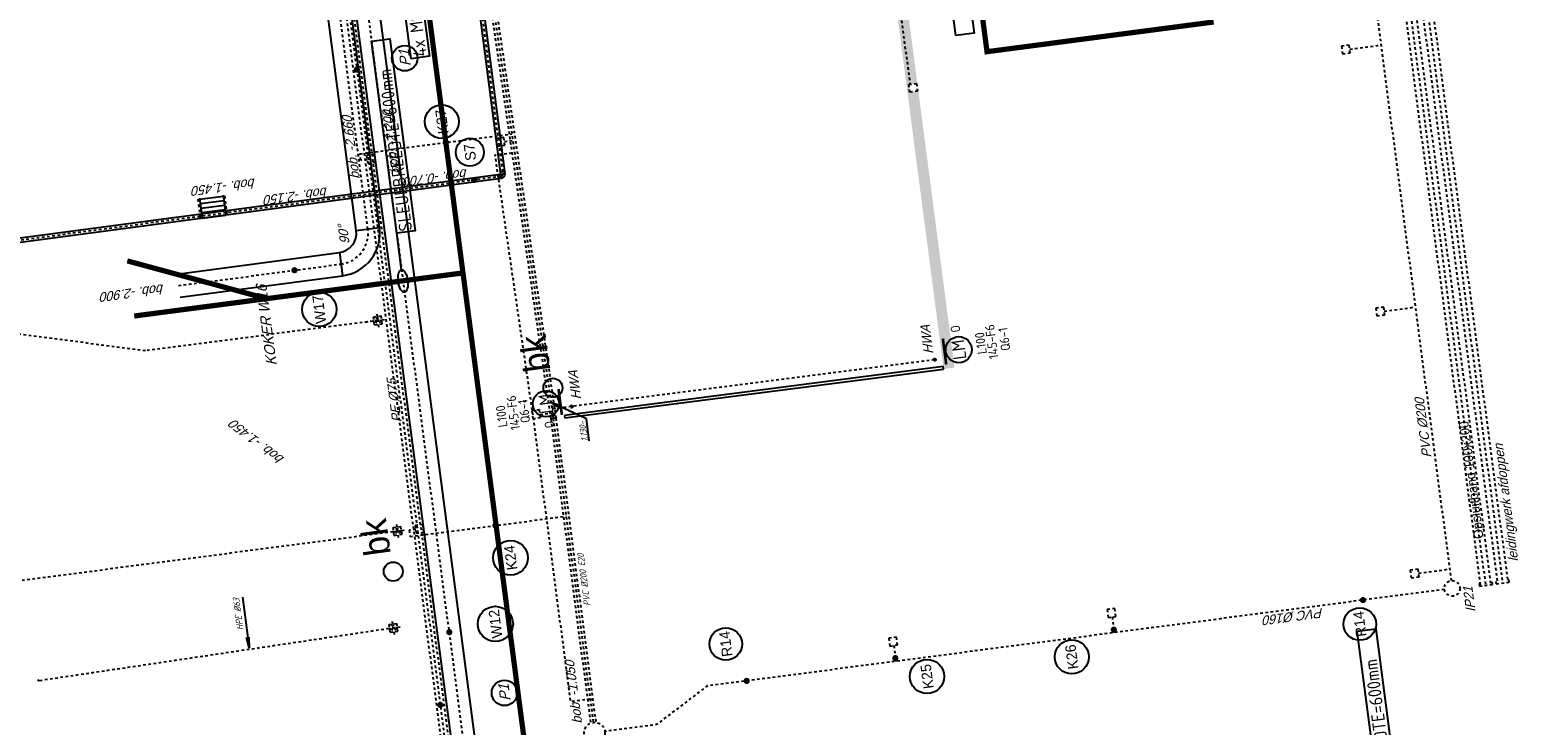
# Model space of a CAD drawing. Header units: metres. Extents: x 118052 to 118564, y 454784 to 455719.
# Tile 115 of 160: x 118496 to 118553, y 455237 to 455263. Entities that reach past the tile are written whole.
import ezdxf
from ezdxf.enums import TextEntityAlignment as Align

# ---------------------------------------------------------------- set-up
doc = ezdxf.new("R2010")
doc.units = ezdxf.units.M
doc.header["$LTSCALE"] = 0.5
for name, pattern in [('DASHED', [19.05, 12.7, -6.35]), ('Tauw_HIDDEN2', [5.6, 4, -1.6]), ('Tauw_L_Center1', [13, 8, -1.67, 1.66, -1.67]), ('Tauw_L_Center2', [6.499, 4, -0.833, 0.833, -0.833]), ('Tauw_L_Center3', [4.338, 2.66, -0.556, 0.556, -0.566])]:
    doc.linetypes.add(name, pattern=pattern)
for name, color, linetype in [('EL6312--', 6, 'Continuous'), ('EL_N_A_EB00----REVISIE~-_-----', 1, 'Continuous'), ('GRAAFWERKZAAMHEDEN', 6, 'Continuous'), ('KABELLOOP', 6, 'Continuous'), ('Koningsstal VIEUWPORT', 254, 'Continuous'), ('MOF', 6, 'Continuous'), ('TOPOD25', 6, 'Continuous'), ('ZU_B_-_AL999---LA_PE-63_sdr00__18_^200~-_-----', 1, 'Continuous'), ('ZU_B_-_AL999---LR_pvc125_sdr00__18_^200~-_-----', 1, 'Continuous'), ('ZU_B_-_AL999---LR_pvc200_vbr11__18_^200~-_-----', 1, 'Continuous'), ('ZU_B_-_AL999---LR_pvc200_vbr11__18_^200~N_-----', 1, 'Continuous'), ('ZU_B_-_EL995---LR_pvc125_vbr11~H_-----', 1, 'Tauw_L_Center2'), ('ZU_B_-_EL999---LA_PE-63_sdr00~H_-----', 1, 'Tauw_L_Center2'), ('ZU_B_-_EL999---LD_PE-65_sdr00~H_-----', 1, 'Tauw_L_Center2'), ('ZU_B_-_EL999---LD_pvc160_vbr11~H_-----', 1, 'Tauw_L_Center2'), ('ZU_B_-_EL999---LK_pvc125_sdr00~H_-----', 1, 'Tauw_L_Center2'), ('ZU_B_-_EL999---LL_pvc400_zbr00~H_-----', 1, 'Tauw_L_Center2'), ('ZU_B_-_EL999---LL_pvc400_zbr00~W_-----', 8, 'Tauw_HIDDEN2'), ('ZU_B_-_EL999---LR_pvc125_sdr00~H_-----', 1, 'Tauw_L_Center2'), ('ZU_B_-_EL999---LR_pvc160_sdr00~H_-----', 1, 'Tauw_L_Center2'), ('ZU_B_-_EL999---LR_pvc200_vbr11~H_-----', 1, 'Tauw_L_Center2'), ('ZU_B_-_EL999---LR_pvc200_vbr11~W_-----', 8, 'Tauw_HIDDEN2'), ('ZU_B_-_EL999---SYM_DRAINPUT~-_002--', 2, 'Tauw_L_Center2'), ('ZU_B_-_EL999---SYM_RIOOLINSPECTIEPUT~-_002--', 2, 'Tauw_L_Center2'), ('ZU_N_-_AB00----ONDERDEEL__18_^200~N_-----', 7, 'Continuous'), ('ZU_N_-_AB00----ONDERDEEL__20_^200~M_-----', 7, 'Continuous'), ('ZU_N_-_AL999---LK_pvc125_sdr34__20_^200~M_-----', 7, 'Continuous'), ('ZU_N_-_AL999---LP_PE-75_sdr00__18_^200~-_-----', 7, 'Continuous'), ('ZU_N_-_AL999---LR_pvc160_sdr34__18_^200~-_-----', 7, 'Continuous'), ('ZU_N_-_AL999---LR_pvc160_sdr34__20_^200~M_-----', 7, 'Continuous'), ('ZU_N_-_AL999---LR_pvc200_sdr34__18_^200~-_-----', 7, 'Continuous'), ('ZU_N_-_AL999---LS_gvk900_vgr05__18_^200~N_-----', 7, 'Continuous'), ('ZU_N_-_AL999---LS_pvc160_vbr11__18_^200~N_-----', 7, 'Continuous'), ('ZU_N_-_AL999---LS_pvc160_vbr11__20_^200~M_-----', 7, 'Continuous'), ('ZU_N_-_AL999---LW_gvk900_vgr05__18_^200~B_-----', 7, 'Continuous'), ('ZU_N_-_AL999---LW_gvk900_vgr05__18_^200~N_-----', 7, 'Continuous'), ('ZU_N_-_AL999---LW_gvk900_vgr05__20_^200~M_-----', 7, 'Continuous'), ('ZU_N_-_AL999---SYM_HWAINSPECTIEPUT__18_^200~-_-----', 7, 'Continuous'), ('ZU_N_-_AV00----_Opsluitband_100x200__18_^200~-_-----', 253, 'Continuous'), ('ZU_N_-_EL999---LB_PE-110_sdr00~H_-----', 2, 'Tauw_L_Center2'), ('ZU_N_-_EL999---LK_pvc125_sdr34~H_-----', 2, 'Tauw_L_Center2'), ('ZU_N_-_EL999---LL_pvc400_zbr00~H_-----', 2, 'Tauw_L_Center2'), ('ZU_N_-_EL999---LP_PE-75_sdr00~H_-----', 2, 'Tauw_L_Center2'), ('ZU_N_-_EL999---LR_PE-110_sdr00~H_-----', 2, 'Tauw_L_Center2'), ('ZU_N_-_EL999---LR_pvc160_sdr34~H_-----', 2, 'Tauw_L_Center2'), ('ZU_N_-_EL999---LR_pvc200_sdr34~H_-----', 2, 'Tauw_L_Center2'), ('ZU_N_-_EL999---LS_pvc160_vbr11~H_-----', 2, 'Tauw_L_Center2'), ('ZU_N_-_EL999---LS_pvc160_vbr11~W_-----', 8, 'Continuous'), ('ZU_N_-_EL999---LU_pvc125_sdr34~H_-----', 2, 'Tauw_L_Center2'), ('ZU_N_-_EL999---LW_gvk900_vgr05~H_-----', 2, 'Tauw_L_Center1'), ('ZU_N_-_EL999---LW_gvk900_vgr05~W_-----', 2, 'Continuous'), ('ZU_N_-_EL999---SYM_HWAINSPECTIEPUT~-_002--', 2, 'Tauw_L_Center2'), ('ZU_N_-_EL999---SYM_STRAATKOLK~-_----c', 7, 'Tauw_L_Center2'), ('ZU_N_-_ML999---LK_pvc125_sdr34__20_^200~M_-----', 7, 'Continuous'), ('ZU_N_-_ML999---LS_pvc160_vbr11__20_^200~M_-----', 7, 'Continuous'), ('ZU_N_-_ML999---LW_gvk900_vgr05__20_^200~M_-----', 7, 'Continuous'), ('ZU_N_-_TB00----tekst__18_^200~-_-----', 7, 'Continuous'), ('ZU_N_A_EB00--GhALU_LEUNING~-_-----', 7, 'Tauw_L_Center3'), ('ZU_N_A_EB00--GhALU_TRAP_DUN~-_-----', 7, 'Continuous'), ('ZU_N_A_HV02----molgoot ov betonstraatsteen~v_-----', 253, 'Continuous'), ('ZU_N_D_EVRH----ECODRAIN~-_-----', 253, 'Continuous'), ('ZU_N_L_AV00----_Opsluitband_100x200__18_^200~-_-----', 253, 'Continuous')]:
    doc.layers.add(name, color=color, linetype=linetype)
doc.layers.add('ZU_N_-_AL999---LP_PE-75_sdr00__20_^200~Mt-----', color=7, linetype='Continuous', plot=False)
doc.layers.add('ZU_N_-_ML999---LP_PE-75_sdr00__20_^200~Mt-----', color=7, linetype='Continuous', plot=False)
doc.styles.add('BURO-018', font='Isocp.shx', dxfattribs={"height": 360})
doc.styles.add('BURO-025', font='Isocp.shx', dxfattribs={"height": 500})
doc.styles.add('ROMANS', font='tcb_ltype.shx')
doc.styles.add('TAUW-ISOCP', font='tcb_isocp.shx')
doc.styles.add('tcb_isocp', font='tcb_isocp.shx')
doc.styles.add('WB025', font='ISO.SHX', dxfattribs={"height": 2.5})

# ---------------------------------------------------------------- blocks, each defined once
blk = doc.blocks.new('66')
at = {"linetype": 'Continuous'}
blk.add_circle((0, 0), 0.365, dxfattribs=at)
at = {"linetype": 'Continuous', "style": 'ROMANS'}
blk.add_text('bk', height=1, dxfattribs=at).set_placement((0.683, 0))
blk = doc.blocks.new('E00172')
at = {"color": 0, "linetype": 'Continuous', "const_width": 0.5}
blk.add_lwpolyline([(-2.5, 0.75), (2.5, 0.75)], dxfattribs=at)
at = {"color": 0, "linetype": 'Continuous'}
blk.add_circle((0, 3.5), 2.5, dxfattribs=at)
at = {"color": 0, "linetype": 'Continuous', "style": 'BURO-018'}
for tag, p in [('E_GKAST', (0, 11.5)), ('E_GROEP', (0, 8.5)), ('E_SGROEP', (4.5, 8.5)), ('E_ARMCODE', (0, 3.5)), ('E_SLET', (4.5, 2.5))]:
    blk.add_attdef(tag, text='', height=1.8, dxfattribs=at).set_placement(p, align=Align.MIDDLE)
blk = doc.blocks.new('A$C051E189E')
at = {"layer": 'EL6312--'}
ref = blk.add_blockref('E00172', (34380, -59145), dxfattribs=dict(at, xscale=200.0000000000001, yscale=200.0000000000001, zscale=200.0000000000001, rotation=359.9226929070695))
ref.add_attrib('E_ARMCODE', 'LM', dxfattribs={"layer": '0', "color": 2, "linetype": 'Continuous', "height": 500, "style": 'BURO-025'}).set_placement((34381, -58445), align=Align.MIDDLE)
ref.add_attrib('E_SLET', 'O', dxfattribs={"layer": '0', "color": 1, "linetype": 'Continuous', "height": 360, "style": 'BURO-018'}).set_placement((33574, -58472), align=Align.MIDDLE)
ref.add_attrib('E_GROEP', '145-F6', dxfattribs={"layer": '0', "color": 1, "linetype": 'Continuous', "height": 360, "style": 'BURO-018'}).set_placement((34205, -57156), align=Align.MIDDLE)
ref.add_attrib('E_GKAST', 'L100', dxfattribs={"layer": '0', "color": 1, "linetype": 'Continuous', "height": 360, "style": 'BURO-018'}).set_placement((34125, -56695), align=Align.MIDDLE)
ref.add_attrib('E_SGROEP', 'Q6-1', dxfattribs={"layer": '0', "color": 1, "linetype": 'Continuous', "height": 360, "style": 'BURO-018'}).set_placement((34207, -57577), align=Align.MIDDLE)
ref = blk.add_blockref('E00172', (34382, -73699), dxfattribs=dict(at, xscale=200, yscale=200, zscale=200, rotation=179.9226929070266))
ref.add_attrib('E_ARMCODE', 'LM', dxfattribs={"layer": '0', "color": 2, "linetype": 'Continuous', "height": 500, "style": 'BURO-025'}).set_placement((34381, -74399), align=Align.MIDDLE)
ref.add_attrib('E_SLET', 'O', dxfattribs={"layer": '0', "color": 1, "linetype": 'Continuous', "height": 360, "style": 'BURO-018'}).set_placement((35189, -74372), align=Align.MIDDLE)
ref.add_attrib('E_GROEP', '145-F6', dxfattribs={"layer": '0', "color": 1, "linetype": 'Continuous', "height": 360, "style": 'BURO-018'}).set_placement((34521, -75688), align=Align.MIDDLE)
ref.add_attrib('E_GKAST', 'L100', dxfattribs={"layer": '0', "color": 1, "linetype": 'Continuous', "height": 360, "style": 'BURO-018'}).set_placement((34517, -75267), align=Align.MIDDLE)
ref.add_attrib('E_SGROEP', 'Q6-1', dxfattribs={"layer": '0', "color": 1, "linetype": 'Continuous', "height": 360, "style": 'BURO-018'}).set_placement((34556, -76179), align=Align.MIDDLE)
blk = doc.blocks.new('A$C6DFC50BF')
at = {"layer": 'GRAAFWERKZAAMHEDEN'}
blk.add_line((40192, -53623), (41606, -53623), dxfattribs=at)
for points in [[(41606, -53623), (49029, -53623), (49029, -54336), (41606, -54336)], [(14271, -88134), (21694, -88134), (21694, -88848), (14271, -88848)]]:
    blk.add_lwpolyline(points, close=True, dxfattribs=at)
blk.add_ellipse((39759, -53623), major_axis=(432, 0), ratio=0.422923, dxfattribs=at)
at = {"layer": 'KABELLOOP', "linetype": 'DASHED', "const_width": 200}
for points in [[(39768, -43240), (39768, -55944)], [(41898, -43250), (39768, -48359)], [(63373, -71240), (63373, -76956), (45564, -76956), (45564, -85716)]]:
    blk.add_lwpolyline(points, dxfattribs=at)
blk.add_lwpolyline([(186089, -55944), (-17582, -55944)], close=True, dxfattribs=at)
at = {"layer": 'MOF'}
for points in [[(48165, -55041), (50526, -55041), (50526, -55754), (48165, -55754)], [(46331, -75849), (48691, -75849), (48691, -76563), (46331, -76563)]]:
    blk.add_lwpolyline(points, close=True, dxfattribs=at)
at = {"layer": 'GRAAFWERKZAAMHEDEN', "color": 2, "style": 'BURO-025'}
for p in [(41640, -54232), (14305, -88744)]:
    blk.add_text('SLEUFBREEDTE=600mm', height=500, rotation=359.9837, dxfattribs=at).set_placement(p)
at = {"layer": 'MOF', "color": 2, "style": 'BURO-025'}
blk.add_text('4x MOF', height=500, rotation=359.9837, dxfattribs=at).set_placement((48200, -55650))
blk = doc.blocks.new('Leidingen')
at = {"layer": 'ZU_N_A_HV02----molgoot ov betonstraatsteen~v_-----'}
h = blk.add_hatch(dxfattribs=at)
h.set_pattern_fill('BRICK', color=256, scale=33.07086, angle=-97.41631)
h.set_pattern_definition([(360, (-240156.5, 6213.15), (9e-14, 210), []), (90, (-240156.5, 6213.15), (-420, 2e-13), [210, -210]), (90, (-239946.5, 6213.15), (-420, 2e-13), [-210, 210])])
h.paths.add_polyline_path([(-196401.1, -13991.2), (-196101.1, -13991.3), (-196101.2, -14309.4), (-192035.3, -14311), (-192035.3, -13891), (-228507.9, -13876.9), (-228508.1, -14296.9), (-217823.1, -14301), (-217823, -13974.5), (-217523, -13974.7), (-217523.1, -14301.1), (-196401.2, -14309.3)])
at = {"layer": 'ZU_B_-_AL999---LA_PE-63_sdr00__18_^200~-_-----'}
blk.add_line((-233687.3, 13893.6), (-235639.8, 13902.9), dxfattribs=at)
blk.add_lwpolyline([(-235239.8, 13852.9), (-235639.8, 13902.9), (-235239.9, 13952.9)], dxfattribs=at)
at = {"layer": 'ZU_B_-_AL999---LR_pvc200_vbr11__18_^200~-_-----'}
for p, q in [((-228618.8, -58), (-227823.9, 1200.1)), ((-229466.5, -58.1), (-228618.8, -58))]:
    blk.add_line(p, q, dxfattribs=at)
blk.add_lwpolyline([(-228079.8, 888.7), (-227823.9, 1200.1), (-227995.3, 835.3)], dxfattribs=at)
at = {"layer": 'ZU_B_-_EL995---LR_pvc125_vbr11~H_-----'}
blk.add_lwpolyline([(-207549.2, -12384.9), (-207549.2, -13725.8, -0.1972934), (-207567.8, -13771.2), (-207790.6, -13996.8, -0.2005323), (-207836.5, -14016), (-217523, -14016)], format="xyb", dxfattribs=at)
at = {"layer": 'ZU_B_-_EL999---LA_PE-63_sdr00~H_-----'}
blk.add_circle((-235826.3, 22048.2), 25, dxfattribs=at)
at = {"layer": 'ZU_B_-_EL999---LD_PE-65_sdr00~H_-----'}
for points in [[(-231944, 36424.7), (-231941.2, 7449.7)], [(-235837.6, 22018.3), (-235600.6, 8560.8)]]:
    blk.add_lwpolyline(points, dxfattribs=at)
at = {"layer": 'ZU_B_-_EL999---LD_pvc160_vbr11~H_-----'}
blk.add_lwpolyline([(-223841.2, 7375.5), (-223842, 16360), (-221247.6, 26046.2), (-227048.6, 36091.6)], dxfattribs=at)
at = {"layer": 'ZU_B_-_EL999---LK_pvc125_sdr00~H_-----'}
for centre in [(-227640.7, 2200.1), (-239293.6, 1199)]:
    blk.add_circle(centre, 25, dxfattribs=at)
at = {"layer": 'ZU_B_-_EL999---LL_pvc400_zbr00~H_-----'}
blk.add_lwpolyline([(-239377.9, -33401), (-192074, -33396.5), (-189200.7, -33396.2)], dxfattribs=at)
blk.add_lwpolyline([(-185483, -34045.8), (-239377.9, -34050.8, -0.1989116)], format="xyb", dxfattribs=at)
at = {"layer": 'ZU_B_-_EL999---LL_pvc400_zbr00~W_-----'}
for points in [[(-239377.9, -33201), (-192074, -33196.5)], [(-239377.9, -33601), (-192074, -33596.5)]]:
    blk.add_lwpolyline(points, dxfattribs=at)
for points in [[(-185483, -33845.8), (-239377.9, -33850.8, -0.1989116)], [(-185483, -34245.8), (-239377.9, -34250.8, -0.1989116)]]:
    blk.add_lwpolyline(points, format="xyb", dxfattribs=at)
at = {"layer": 'ZU_B_-_EL999---LR_pvc125_sdr00~H_-----'}
for centre in [(-228081.9, 453.5), (-228107.8, -13577.1)]:
    blk.add_circle(centre, 50, dxfattribs=at)
at = {"layer": 'ZU_B_-_EL999---LR_pvc160_sdr00~H_-----', "flags": 128}
blk.add_lwpolyline([(-239293.6, 1199), (-239293.6, 1949), (-228440.6, 1950.1), (-218139, 2097.4), (-218139, 1347.4)], dxfattribs=at)
at = {"layer": 'ZU_B_-_EL999---LR_pvc200_vbr11~H_-----'}
blk.add_lwpolyline([(-207690.6, 1496.8), (-228439.9, 1200.1, -0.0035509), (-228441.3, 1200.1), (-240190.6, 1199)], format="xyb", dxfattribs=at)
at = {"layer": 'ZU_B_-_EL999---LR_pvc200_vbr11~W_-----', "linetype": 'Continuous'}
for p, q in [((-228438.5, 1100.1), (-228441.3, 1300.1)), ((-228338.5, 1101.5), (-228341.3, 1301.5))]:
    blk.add_line(p, q, dxfattribs=at)
at = {"layer": 'ZU_B_-_EL999---LR_pvc200_vbr11~W_-----'}
blk.add_lwpolyline([(-207692.1, 1596.8), (-228441.3, 1300.1), (-240190.6, 1299)], dxfattribs=at)
blk.add_lwpolyline([(-207689.2, 1396.8), (-228438.5, 1100.1, -0.0035509), (-228441.3, 1100.1), (-240190.6, 1099)], format="xyb", dxfattribs=at)
at = {"layer": 'ZU_B_-_EL999---SYM_DRAINPUT~-_002--'}
for p, q in [((-235600.6, 8560.8), (-235600.5, 8044.3)), ((-235858.8, 8314.8), (-235342.3, 8314.9)), ((-235750.6, 8464.8), (-235750.5, 8164.8)), ((-235750.6, 8464.8), (-235450.6, 8464.8)), ((-235750.5, 8164.8), (-235450.5, 8164.8)), ((-235450.6, 8464.8), (-235450.5, 8164.8)), ((-232199.5, 7674.7), (-231683, 7674.8)), ((-232091.2, 7824.7), (-232091.2, 7524.7)), ((-232091.2, 7824.7), (-231791.2, 7824.7)), ((-232091.2, 7524.7), (-231791.2, 7524.7)), ((-231941.2, 7920.7), (-231941.2, 7404.2)), ((-231791.2, 7824.7), (-231791.2, 7524.7)), ((-223991.2, 7525.5), (-223991.2, 7225.5)), ((-223991.2, 7525.5), (-223691.2, 7525.5)), ((-223841.2, 7855.3), (-223841.2, 7375.5)), ((-223841.2, 7621.4), (-223841.2, 7105)), ((-223691.2, 7525.5), (-223691.2, 7225.5)), ((-224099.4, 7375.5), (-223583, 7375.5)), ((-223991.2, 7225.5), (-223691.2, 7225.5))]:
    blk.add_line(p, q, dxfattribs=at)
for centre in [(-235600.5, 8314.8), (-231941.2, 7674.7), (-223841.2, 7375.5)]:
    blk.add_circle(centre, 100, dxfattribs=at)
at = {"layer": 'ZU_B_-_EL999---SYM_RIOOLINSPECTIEPUT~-_002--'}
blk.add_circle((-240590.6, 1198.9), 400, dxfattribs=at)
at = {"layer": 'ZU_N_-_AL999---LR_pvc160_sdr34__20_^200~M_-----', "flags": 128}
for points in [[(-239377.9, -4841.7, 0, 0, 0), (-239489, -4886.9, 0, 91.8, 0), (-239480.6, -4883.5, 91.8, 169.7, 0), (-239456.5, -4873.7, 169.7, 221.7, 0), (-239420.4, -4859, 221.7, 240, 0), (-239377.9, -4841.7, 240, 221.7, 0), (-239335.3, -4824.4, 221.7, 169.7, 0), (-239299.2, -4809.7, 169.7, 91.8, 0), (-239275.2, -4799.9, 91.8, 0, 0), (-239266.7, -4796.5, 0, 0, 0), (-239377.9, -4841.7, 0, 0, 0), (-238449, -4463.9, 0, 0, 0)], [(-239377.9, -28659.1, 0, 0, 0), (-239262, -28690.5, 0, 91.8, 0), (-239270.9, -28688.1, 91.8, 169.7, 0), (-239296, -28681.3, 169.7, 221.7, 0), (-239333.5, -28671.1, 221.7, 240, 0), (-239377.9, -28659.1, 240, 221.7, 0), (-239422.2, -28647.1, 221.7, 169.7, 0), (-239459.8, -28636.9, 169.7, 91.8, 0), (-239484.9, -28630.1, 91.8, 0, 0), (-239493.7, -28627.7, 0, 0, 0), (-239377.9, -28659.1, 0, 0, 0), (-239672.2, -28579.3, 0, 0, 0)]]:
    blk.add_lwpolyline(points, format="xyseb", dxfattribs=at)
at = {"layer": 'ZU_N_-_AL999---LR_pvc160_sdr34__20_^200~M_-----'}
for centre in [(-237872.3, -4229.4), (-240273, -28416.4)]:
    blk.add_circle(centre, 622.5, dxfattribs=at)
at = {"layer": 'ZU_N_-_EL999---LB_PE-110_sdr00~H_-----'}
blk.add_lwpolyline([(-189750.6, 7068.1), (-274747.5, 7068.1)], dxfattribs=at)
at = {"layer": 'ZU_N_-_EL999---LK_pvc125_sdr34~H_-----'}
for points in [[(-231970, 6980.2), (-231970, 7230.2), (-232220, 7230.2), (-232219.6, 1199.7)], [(-217670, 6980.2), (-217670, 7230.2), (-217420, 7230.2), (-217420, 1357.7)], [(-228232.1, 1680.2), (-228232.1, 1203)], [(-217670, 1673.7), (-217670, 1354.1)], [(-238765.5, -10602.4), (-239377.9, -10602.3)], [(-238765.5, -19042.4), (-239377.9, -19042.4)], [(-238627.9, -30905), (-238627.9, -32105.5)], [(-228500.6, -30905), (-228500.6, -32105.5)], [(-218373.2, -30901.4), (-218373.2, -32105.5)]]:
    blk.add_lwpolyline(points, dxfattribs=at)
at = {"layer": 'ZU_N_-_EL999---LL_pvc400_zbr00~H_-----', "ltscale": 0.005}
for p, q in [((-239327.9, -33151), (-239427.9, -33151)), ((-239427.9, -33151), (-239427.8, -33651)), ((-239327.9, -33800.8), (-239427.9, -33800.8)), ((-239427.9, -33800.8), (-239427.8, -34300.8)), ((-239427.8, -33651), (-239327.8, -33651)), ((-239427.8, -34300.8), (-239327.8, -34300.8))]:
    blk.add_line(p, q, dxfattribs=at)
at = {"layer": 'ZU_N_-_EL999---LP_PE-75_sdr00~H_-----', "flags": 128}
blk.add_lwpolyline([(-118553.2, 6962), (-242100.9, 6918.1), (-260870, 6918.1), (-260870, -569.1), (-260870, -22082.4), (-262858.1, -22082.4)], dxfattribs=at)
at = {"layer": 'ZU_N_-_EL999---LR_PE-110_sdr00~H_-----'}
blk.add_lwpolyline([(-243248.2, 6768.1), (-93379.2, 6768.1, -0.1316525), (-90879.2, 6098.3), (-85840.8, 3189.4)], format="xyb", dxfattribs=at)
at = {"layer": 'ZU_N_-_EL999---LR_pvc160_sdr34~H_-----', "flags": 128}
blk.add_lwpolyline([(-239377.9, -31805.6), (-239377.9, -3301.6), (-240590.6, -1201.1), (-240590.6, 798.9)], dxfattribs=at)
at = {"layer": 'ZU_N_-_EL999---LR_pvc200_sdr34~H_-----'}
blk.add_lwpolyline([(-214726.3, -25512.4), (-214726.3, -30105.5), (-216726.3, -32105.5), (-239077.9, -32105.5)], dxfattribs=at)
at = {"layer": 'ZU_N_-_EL999---LS_pvc160_vbr11~H_-----'}
blk.add_lwpolyline([(-207400.5, 423.7), (-207400.5, 1809, 0.4139953), (-207482.5, 1891), (-218903.7, 1903.7, -0.413497), (-218985.6, 1985.5), (-219021.4, 23287.2, 0.1255619), (-219031.5, 23326.5), (-220398.1, 25820.2)], format="xyb", dxfattribs=at)
at = {"layer": 'ZU_N_-_EL999---LS_pvc160_vbr11~W_-----', "linetype": 'Continuous'}
for p, q in [((-219065.7, 2065.4), (-218905.7, 2065.7)), ((-219065.6, 1985.4), (-218905.6, 1985.7)), ((-218903.7, 1823.7), (-218903.6, 1983.7)), ((-218823.7, 1823.6), (-218823.6, 1983.6))]:
    blk.add_line(p, q, dxfattribs=at)
at = {"layer": 'ZU_N_-_EL999---LS_pvc160_vbr11~W_-----'}
for points in [[(-207480.5, 423.7), (-207480.5, 1809, 0.4139953), (-207482.5, 1811), (-218903.7, 1823.7, -0.413497), (-219065.6, 1985.4), (-219101.4, 23287.1, 0.1255619), (-219101.7, 23288), (-220468.3, 25781.7)], [(-207320.5, 423.7), (-207320.5, 1809, 0.4139953), (-207482.4, 1971), (-218903.6, 1983.7, -0.413497), (-218905.6, 1985.7), (-218941.4, 23287.4, 0.1255619), (-218961.3, 23364.9), (-220328, 25858.6)]]:
    blk.add_lwpolyline(points, format="xyb", dxfattribs=at)
at = {"layer": 'ZU_N_-_EL999---LU_pvc125_sdr34~H_-----'}
blk.add_lwpolyline([(-228107.8, -13577.1), (-228080.5, 1205.2)], dxfattribs=at)
at = {"layer": 'ZU_N_-_EL999---LW_gvk900_vgr05~H_-----'}
for points in [[(-221527.9, 14778.6), (-221517.2, 8493.3, 0.4137152), (-220320.2, 7298.3), (-174635.4, 7298.3, 0.4142136), (-173438.4, 8495.3), (-173438.4, 9789.3, 0.0000367), (-173438.4, 9789.5), (-173438.4, 9904)], [(-241353.5, 8700.8), (-241353.5, 7410.2, 0.4142136), (-240156.5, 6213.2), (-134155.4, 6213.2, 0.4142136), (-132958.4, 7410.2), (-132958.4, 9548.4)]]:
    blk.add_lwpolyline(points, format="xyb", dxfattribs=at)
at = {"layer": 'ZU_N_-_EL999---LW_gvk900_vgr05~W_-----', "linetype": 'Continuous'}
for p, q in [((-221067.2, 8494.1), (-221967.2, 8492.5)), ((-220320.2, 7748.3), (-220320.2, 6848.3))]:
    blk.add_line(p, q, dxfattribs=at)
at = {"layer": 'ZU_N_-_EL999---LW_gvk900_vgr05~W_-----'}
for points in [[(-221977.9, 14777.8), (-221967.2, 8492.5, 0.4137152), (-220320.2, 6848.3), (-174635.4, 6848.3, 0.4142136), (-172988.4, 8495.3), (-172988.4, 9789.3, 0.0000367), (-172988.4, 9789.5), (-172990.9, 26690.7)], [(-221077.9, 14779.4), (-221067.2, 8494.1, 0.4137152), (-220320.2, 7748.3), (-174635.4, 7748.3, 0.4142136), (-173888.4, 8495.3), (-173888.4, 9789.3, 0.0000367), (-173888.4, 9789.4), (-173890.9, 26690.6)], [(-241803.5, 8700.8), (-241803.5, 7410.2, 0.4142136), (-240156.5, 5763.2), (-134155.4, 5763.2, 0.4142136), (-132508.4, 7410.2), (-132508.4, 9548.4)], [(-240903.5, 8700.8), (-240903.5, 7410.2, 0.4142136), (-240156.5, 6663.2), (-134155.4, 6663.2, 0.4142136), (-133408.4, 7410.2), (-133408.4, 9548.4)]]:
    blk.add_lwpolyline(points, format="xyb", dxfattribs=at)
at = {"layer": 'ZU_N_-_EL999---SYM_HWAINSPECTIEPUT~-_002--', "lineweight": -3}
blk.add_circle((-239377.9, -32105.6), 300, dxfattribs=at)
at = {"layer": 'ZU_N_-_EL999---SYM_STRAATKOLK~-_----c', "lineweight": -3}
for points in [[(-232120, 6680.2), (-231820, 6680.2), (-231820, 6980.2), (-232120, 6980.2)], [(-217820, 6680.2), (-217520, 6680.2), (-217520, 6980.2), (-217820, 6980.2)], [(-228345.7, 1680.2), (-228045.7, 1680.2), (-228045.7, 1980.2), (-228345.7, 1980.2)], [(-217820, 1673.7), (-217520, 1673.7), (-217520, 1973.7), (-217820, 1973.7)], [(-238765.5, -10752.4), (-238465.5, -10752.4), (-238465.5, -10452.4), (-238765.5, -10452.4)], [(-217823, -13974.5), (-217523, -13974.7), (-217523.1, -14274.7), (-217823.1, -14274.5)], [(-238765.5, -19192.4), (-238465.5, -19192.4), (-238465.5, -18892.4), (-238765.5, -18892.4)], [(-238777.9, -30905), (-238477.9, -30905), (-238477.9, -30605), (-238777.9, -30605)], [(-228650.6, -30905), (-228350.6, -30905), (-228350.6, -30605), (-228650.6, -30605)], [(-218523.2, -30901.4), (-218223.2, -30901.4), (-218223.2, -30601.4), (-218523.2, -30601.4)]]:
    blk.add_lwpolyline(points, close=True, dxfattribs=at)
at = {"layer": 'ZU_N_-_ML999---LK_pvc125_sdr34__20_^200~M_-----', "flags": 128}
for points in [[(-232219.8, 3929.8, 0, 0, 0), (-232105.4, 3966.1, 0, 91.8, 0), (-232114.1, 3963.3, 91.8, 169.7, 0), (-232138.9, 3955.4, 169.7, 221.7, 0), (-232176, 3943.7, 221.7, 240, 0), (-232219.8, 3929.8, 240, 221.7, 0), (-232263.6, 3916, 221.7, 169.7, 0), (-232300.7, 3904.2, 169.7, 91.8, 0), (-232325.5, 3896.3, 91.8, 0, 0), (-232334.2, 3893.6, 0, 0, 0), (-232219.8, 3929.8, 0, 0, 0), (-232890.2, 3717.4, 0, 0, 0)], [(-217420, 3908.5, 0, 0, 0), (-217539.8, 3901.7, 0, 91.8, 0), (-217530.6, 3902.2, 91.8, 169.7, 0), (-217504.7, 3903.7, 169.7, 221.7, 0), (-217465.8, 3905.9, 221.7, 240, 0), (-217420, 3908.5, 240, 221.7, 0), (-217374.1, 3911.1, 221.7, 169.7, 0), (-217335.2, 3913.4, 169.7, 91.8, 0), (-217309.3, 3914.8, 91.8, 0, 0), (-217300.2, 3915.4, 0, 0, 0), (-217420, 3908.5, 0, 0, 0), (-217251.3, 3918.1, 0, 0, 0)], [(-239250.7, -10602.2, 0, 0, 0), (-239177.5, -10507.1, 0, 91.8, 0), (-239183, -10514.4, 91.8, 169.7, 0), (-239198.9, -10535, 169.7, 221.7, 0), (-239222.7, -10565.8, 221.7, 240, 0), (-239250.7, -10602.2, 240, 221.7, 0), (-239278.7, -10638.5, 221.7, 169.7, 0), (-239302.5, -10669.4, 169.7, 91.8, 0), (-239318.4, -10690, 91.8, 0, 0), (-239323.9, -10697.2, 0, 0, 0), (-239250.7, -10602.2, 0, 0, 0), (-239708.5, -11196.3, 0, 0, 0)], [(-239261.4, -19042.4, 0, 0, 0), (-239197.4, -19144, 0, 91.8, 0), (-239202.3, -19136.2, 91.8, 169.7, 0), (-239216.2, -19114.2, 169.7, 221.7, 0), (-239236.9, -19081.3, 221.7, 240, 0), (-239261.4, -19042.4, 240, 221.7, 0), (-239285.9, -19003.6, 221.7, 169.7, 0), (-239306.6, -18970.6, 169.7, 91.8, 0), (-239320.5, -18948.6, 91.8, 0, 0), (-239325.3, -18940.9, 0, 0, 0), (-239261.4, -19042.4, 0, 0, 0), (-239737.1, -17866.3, 0, 0, 0)]]:
    blk.add_lwpolyline(points, format="xyseb", dxfattribs=at)
at = {"layer": 'ZU_N_-_ML999---LK_pvc125_sdr34__20_^200~M_-----'}
for centre, radius in [((-216606.6, 3954.8), 645.8), ((-233523, 3517), 663.8), ((-240109.5, -11716.6), 656.9), ((-240086, -17312.4), 654.7)]:
    blk.add_circle(centre, radius, dxfattribs=at)
at = {"layer": 'ZU_N_-_ML999---LP_PE-75_sdr00__20_^200~Mt-----'}
blk.add_lwpolyline([(-238768.2, 6919.3, 0, 0, 0), (-238791.9, 7037, 0, 91.8, 0), (-238790.1, 7028, 91.8, 169.7, 0), (-238784.9, 7002.5, 169.7, 221.7, 0), (-238777.2, 6964.3, 221.7, 240, 0), (-238768.2, 6919.3, 240, 221.7, 0), (-238759.1, 6874.3, 221.7, 169.7, 0), (-238751.4, 6836.1, 169.7, 91.8, 0), (-238746.3, 6810.7, 91.8, 0, 0), (-238744.5, 6801.7, 0, 0, 0), (-238768.2, 6919.3, 0, 0, 0), (-238654.4, 4909.9, 0, 0, 0)], format="xyseb", dxfattribs=at)
at = {"layer": 'ZU_N_-_ML999---LP_PE-75_sdr00__20_^200~Mt-----', "flags": 128}
blk.add_lwpolyline([(-214211.7, 6928, 0, 0, 0), (-214224.4, 7047.3, 0, 91.8, 0), (-214223.5, 7038.3, 91.8, 169.7, 0), (-214220.7, 7012.4, 169.7, 221.7, 0), (-214216.6, 6973.7, 221.7, 240, 0), (-214211.7, 6928, 240, 221.7, 0), (-214206.9, 6882.4, 221.7, 169.7, 0), (-214202.8, 6843.6, 169.7, 91.8, 0), (-214200, 6817.8, 91.8, 0, 0), (-214199, 6808.7, 0, 0, 0), (-214211.7, 6928, 0, 0, 0), (-214063.4, 5534.1, 0, 0, 0)], format="xyseb", dxfattribs=at)
at = {"layer": 'ZU_N_-_ML999---LP_PE-75_sdr00__20_^200~Mt-----'}
for centre in [(-214011.6, 5047.8), (-238626.7, 4421.6)]:
    blk.add_circle(centre, 489.1, dxfattribs=at)
at = {"layer": 'ZU_N_-_ML999---LS_pvc160_vbr11__20_^200~M_-----', "flags": 128}
blk.add_lwpolyline([(-218986.9, 3019.1, 0, 0, 0), (-219106.9, 3015.8, 0, 91.8, 0), (-219097.7, 3016, 91.8, 169.7, 0), (-219071.8, 3016.7, 169.7, 221.7, 0), (-219032.8, 3017.8, 221.7, 240, 0), (-218986.9, 3019.1, 240, 221.7, 0), (-218941, 3020.4, 221.7, 169.7, 0), (-218902.1, 3021.5, 169.7, 91.8, 0), (-218876.1, 3022.3, 91.8, 0, 0), (-218867, 3022.5, 0, 0, 0), (-218986.9, 3019.1, 0, 0, 0), (-218443.5, 3027.9, 0, 0, 0)], format="xyseb", dxfattribs=at)
at = {"layer": 'ZU_N_-_ML999---LS_pvc160_vbr11__20_^200~M_-----'}
blk.add_circle((-217908.8, 3043), 534.9, dxfattribs=at)
at = {"layer": 'ZU_N_-_ML999---LW_gvk900_vgr05__20_^200~M_-----', "flags": 128}
for points in [[(-221520.3, 10294.2, 0, 0, 0), (-221411.4, 10344.6, 0, 91.8, 0), (-221419.7, 10340.8, 91.8, 169.7, 0), (-221443.3, 10329.9, 169.7, 221.7, 0), (-221478.6, 10313.5, 221.7, 240, 0), (-221520.3, 10294.2, 240, 221.7, 0), (-221561.9, 10274.8, 221.7, 169.7, 0), (-221597.3, 10258.5, 169.7, 91.8, 0), (-221620.8, 10247.5, 91.8, 0, 0), (-221629.1, 10243.7, 0, 0, 0), (-221520.3, 10294.2, 0, 0, 0), (-222533.2, 9824.4, 0, 0, 0)], [(-236043.4, 6213.2, 0, 0, 0), (-236048.9, 6333, 0, 91.8, 0), (-236048.5, 6323.9, 91.8, 169.7, 0), (-236047.3, 6297.9, 169.7, 221.7, 0), (-236045.5, 6259, 221.7, 240, 0), (-236043.4, 6213.2, 240, 221.7, 0), (-236041.2, 6167.3, 221.7, 169.7, 0), (-236039.4, 6128.4, 169.7, 91.8, 0), (-236038.2, 6102.4, 91.8, 0, 0), (-236037.8, 6093.3, 0, 0, 0), (-236043.4, 6213.2, 0, 0, 0), (-235991.4, 5094.4, 0, 0, 0)]]:
    blk.add_lwpolyline(points, format="xyseb", dxfattribs=at)
at = {"layer": 'ZU_N_-_ML999---LW_gvk900_vgr05__20_^200~M_-----'}
for centre, radius in [((-223130.7, 9547.3), 658.6), ((-235960.2, 4421.4), 673.7)]:
    blk.add_circle(centre, radius, dxfattribs=at)
at = {"layer": 'ZU_N_A_EB00--GhALU_LEUNING~-_-----'}
for p, q in [((-219047.5, 13595.6), (-219047.5, 13701)), ((-219047.5, 13595.6), (-218300.3, 13595.6)), ((-219047.5, 12575.6), (-218300.3, 12575.6))]:
    blk.add_line(p, q, dxfattribs=at)
at = {"layer": 'ZU_N_A_EB00--GhALU_TRAP_DUN~-_-----'}
for p, q in [((-218310.3, 13545.6), (-219100.3, 13545.6)), ((-219100.3, 12625.6), (-219100.3, 13545.6)), ((-218880.3, 12625.6), (-218880.3, 13545.6)), ((-218706.9, 12625.6), (-218706.9, 13545.6)), ((-218533.6, 12625.6), (-218533.6, 13545.6)), ((-218360.3, 12625.6), (-218360.3, 13545.6)), ((-218310.3, 12625.6), (-219100.3, 12625.6))]:
    blk.add_line(p, q, dxfattribs=at)
at = {"layer": 'ZU_N_D_EVRH----ECODRAIN~-_-----'}
for p, q in [((-228481.7, 756.7), (-228508, -13876.9)), ((-228381.7, 756.7), (-228481.7, 756.7)), ((-228408, -13876.9), (-228381.7, 756.7)), ((-228508, -13876.9), (-228408, -13876.9))]:
    blk.add_line(p, q, dxfattribs=at)
at = {"layer": 'ZU_N_L_AV00----_Opsluitband_100x200__18_^200~-_-----', "flags": 128}
blk.add_lwpolyline([(-241764.4, -33366.9, 0, 96, 0), (-241430.5, -33366.9, 0, 0, 0), (-237989.8, -33366.9, 0, 0, 0)], format="xyseb", dxfattribs=at)
at = {"layer": 'EL_N_A_EB00----REVISIE~-_-----'}
for name in ['A$C051E189E', 'A$C6DFC50BF']:
    blk.add_blockref(name, (-262229.9, 59850.1), dxfattribs=at)
at = {"layer": 'TOPOD25'}
for p, xscale, yscale, zscale, rotation in [((-233462.7, 8042.8), 999.9999999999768, 999.9999999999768, 999.9999999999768, 0.2803370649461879), ((-227275.4, 1060), 999.9999999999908, 999.9999999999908, 999.9999999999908, 0.2803370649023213)]:
    blk.add_blockref('66', p, dxfattribs=dict(at, xscale=xscale, yscale=yscale, zscale=zscale, rotation=rotation))
at = {"layer": 'ZU_B_-_AL999---LA_PE-63_sdr00__18_^200~-_-----', "style": 'WB025', "oblique": 20.00024}
blk.add_text('HPE %%c63', height=250, rotation=0.00544, dxfattribs=at).set_placement((-234937.3, 14022.5))
at = {"layer": 'ZU_B_-_AL999---LR_pvc125_sdr00__18_^200~-_-----', "style": 'TAUW-ISOCP', "oblique": 20.00024}
for p in [(-227850.6, 44.9), (-227877, -13565.9)]:
    blk.add_text('HWA', height=360, rotation=0.00544, dxfattribs=at).set_placement(p)
at = {"layer": 'ZU_B_-_AL999---LR_pvc200_vbr11__18_^200~-_-----', "style": 'WB025', "oblique": 20.00024}
blk.add_text('1.130-', height=250, rotation=0.00544, dxfattribs=at).set_placement((-229482.6, -1.8))
at = {"layer": 'ZU_B_-_AL999---LR_pvc200_vbr11__18_^200~N_-----', "style": 'tcb_isocp', "oblique": 20.00024}
blk.add_text('bob. -1.050', height=360, rotation=0.00544, dxfattribs=at).set_placement((-240173.7, 1620.9))
at = {"layer": 'ZU_B_-_EL999---LR_pvc200_vbr11~H_-----', "style": 'WB025', "oblique": 18}
blk.add_text('PVC %%c200 E20', height=250, rotation=0.00544, dxfattribs=at).set_placement((-235741.2, 716.3))
at = {"layer": 'ZU_N_-_AB00----ONDERDEEL__18_^200~N_-----', "style": 'tcb_isocp', "oblique": 20.00024}
for rotation, p in [(90.00544, (-217826.6, 11327)), (45.0194, (-228609.2, 11584.3))]:
    blk.add_text('bob. -1.450', height=360, rotation=rotation, dxfattribs=at).set_placement(p)
at = {"layer": 'ZU_N_-_AB00----ONDERDEEL__20_^200~M_-----', "style": 'tcb_isocp', "oblique": 20.00024}
blk.add_text('KOKER W16', height=400, dxfattribs=at).set_placement((-225043.1, 11435.5))
at = {"layer": 'ZU_N_-_AL999---LK_pvc125_sdr34__20_^200~M_-----', "style": 'tcb_isocp'}
for s, p in [('K27', (-216606.6, 3954.8)), ('K24', (-233523, 3517)), ('K25', (-240109.5, -11716.6))]:
    blk.add_text(s, height=400, dxfattribs=at).set_placement(p, align=Align.MIDDLE)
blk.add_text('K26', height=400, rotation=360, dxfattribs=at).set_placement((-240086, -17312.4), align=Align.MIDDLE)
at = {"layer": 'ZU_N_-_AL999---LP_PE-75_sdr00__18_^200~-_-----', "style": 'tcb_isocp', "oblique": 20.00024}
blk.add_text('PE %%12975', height=360, rotation=0.02027, dxfattribs=at).set_placement((-227824.2, 6975.8))
at = {"layer": 'ZU_N_-_AL999---LP_PE-75_sdr00__20_^200~Mt-----', "style": 'tcb_isocp', "oblique": 20.00024}
for p in [(-214011.6, 5047.8), (-238626.7, 4421.6)]:
    blk.add_text('P1', height=400, dxfattribs=at).set_placement(p, align=Align.MIDDLE)
at = {"layer": 'ZU_N_-_AL999---LR_pvc160_sdr34__18_^200~-_-----', "style": 'TAUW-ISOCP', "oblique": 20.00024}
blk.add_text('PVC %%129160', height=360, rotation=90, dxfattribs=at).set_placement((-239476.4, -27097.8))
at = {"layer": 'ZU_N_-_AL999---LR_pvc160_sdr34__20_^200~M_-----', "style": 'TAUW-ISOCP'}
for p in [(-237872.3, -4229.4), (-240273, -28416.4)]:
    blk.add_text('R14', height=400, dxfattribs=at).set_placement(p, align=Align.MIDDLE)
at = {"layer": 'ZU_N_-_AL999---LR_pvc200_sdr34__18_^200~-_-----', "style": 'TAUW-ISOCP', "oblique": 20.00024}
blk.add_text('PVC %%129200', height=360, dxfattribs=at).set_placement((-234299.3, -31979.9))
at = {"layer": 'ZU_N_-_AL999---LS_gvk900_vgr05__18_^200~N_-----', "style": 'tcb_isocp', "oblique": 20.00024}
blk.add_text('bob. -2.900', height=360, rotation=90.0975, dxfattribs=at).set_placement((-221395.1, 15331.4))
at = {"layer": 'ZU_N_-_AL999---LS_pvc160_vbr11__18_^200~N_-----', "style": 'tcb_isocp', "oblique": 20.00024}
for s, p in [('bob. -2.150', (-218527.8, 8630.5)), ('bob. -0.700', (-218527.4, 3227.3))]:
    blk.add_text(s, height=360, rotation=90.0975, dxfattribs=at).set_placement(p)
at = {"layer": 'ZU_N_-_AL999---LS_pvc160_vbr11__20_^200~M_-----', "style": 'tcb_isocp'}
blk.add_text('S7', height=400, dxfattribs=at).set_placement((-217908.8, 3043), align=Align.MIDDLE)
at = {"layer": 'ZU_N_-_AL999---LW_gvk900_vgr05__18_^200~B_-----', "style": 'tcb_isocp', "oblique": 20.00024}
blk.add_text('90%%d', height=360, dxfattribs=at).set_placement((-220421.2, 8248.2), align=Align.MIDDLE_CENTER)
at = {"layer": 'ZU_N_-_AL999---LW_gvk900_vgr05__18_^200~N_-----', "style": 'tcb_isocp', "oblique": 20.00024}
for s, p in [('bob. -2.660', (-218368.8, 7359.1)), ('bob. -2.200', (-218363.8, 5804.1))]:
    blk.add_text(s, height=360, dxfattribs=at).set_placement(p)
at = {"layer": 'ZU_N_-_AL999---LW_gvk900_vgr05__20_^200~M_-----', "style": 'tcb_isocp'}
for s, p in [('W17', (-223130.7, 9547.3)), ('W12', (-235960.2, 4421.4))]:
    blk.add_text(s, height=400, dxfattribs=at).set_placement(p, align=Align.MIDDLE)
at = {"layer": 'ZU_N_-_AL999---SYM_HWAINSPECTIEPUT__18_^200~-_-----', "style": 'tcb_isocp', "oblique": 20.00024}
blk.add_text('IP21', height=360, rotation=359.98369, dxfattribs=at).set_placement((-240385.4, -32877.9))
at = {"layer": 'ZU_N_-_AV00----_Opsluitband_100x200__18_^200~-_-----', "style": 'TAUW-ISOCP'}
blk.add_text('Opsluitband 100x200', height=360, dxfattribs=at).set_placement((-237629.8, -33546.9))
at = {"layer": 'ZU_N_-_TB00----tekst__18_^200~-_-----', "style": 'TAUW-ISOCP', "oblique": 20.00024}
blk.add_text('leidingwerk afdoppen', height=360, dxfattribs=at).set_placement((-238678.9, -34750.9))

msp = doc.modelspace()

# ---------------------------------------------------------------- block references
at = {"layer": 'Koningsstal VIEUWPORT', "color": 6, "xscale": 0.0009975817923, "yscale": 0.0009975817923, "zscale": 0.0009975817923, "rotation": 97.46987594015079}
msp.add_blockref('Leidingen', (118487.852, 455474.689), dxfattribs=at)

doc.saveas('drawing.dxf')
